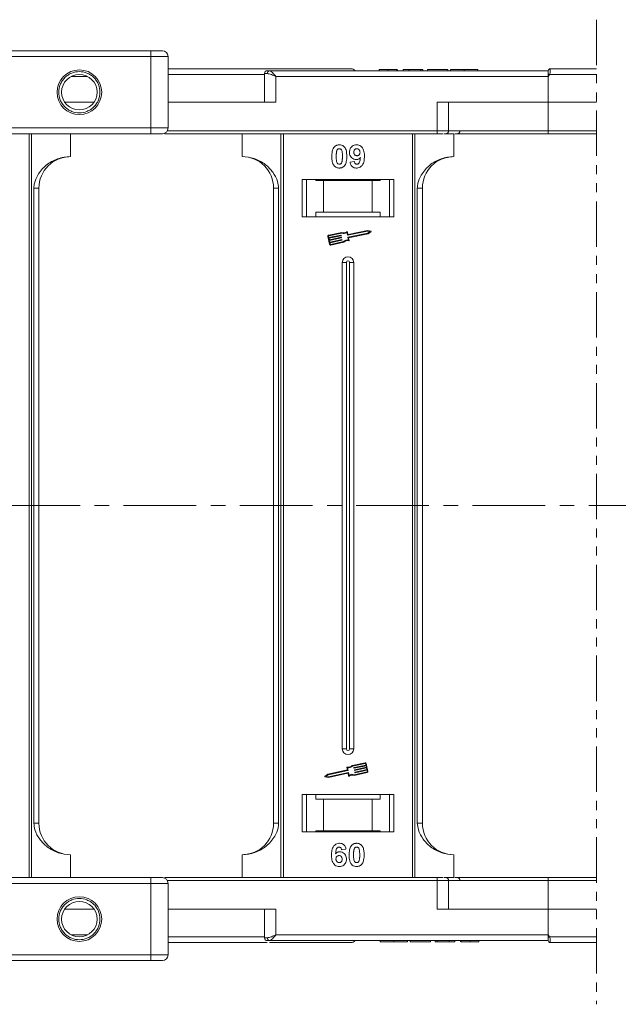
# Model space of a CAD drawing. Header units: millimetres. Extents: x -765 to 710, y 139 to 1172.
# Tile 23 of 76: x 77 to 181, y 358 to 530. Entities that reach past the tile are written whole.
import ezdxf

# ---------------------------------------------------------------- set-up
doc = ezdxf.new("R2010")
doc.units = ezdxf.units.MM
doc.linetypes.add('CENTERX2', pattern=[20.32, 12.7, -2.54, 2.54, -2.54])
doc.linetypes.add('PHANTOM2', pattern=[31.75, 15.875, -3.175, 3.175, -3.175, 3.175, -3.175])

msp = doc.modelspace()

# ---------------------------------------------------------------- linework, layer by layer
at = {"color": 3, "linetype": 'PHANTOM2', "lineweight": 9, "ltscale": 0.5}
msp.add_line((177.654, 530.418), (177.652, 358.354), dxfattribs=at)
at = {"color": 7, "linetype": 'Continuous', "lineweight": 15}
for p, q in [((99.79, 524.993), (47.249, 524.993)), ((99.79, 524.993), (99.79, 523.993)), ((47.249, 523.993), (99.79, 523.993)), ((99.79, 523.993), (99.79, 511.493)), ((102.79, 523.993), (99.79, 523.993)), ((102.79, 511.493), (102.79, 523.993)), ((169.219, 521.493), (120.513, 521.493)), ((139.655, 521.693), (139.655, 521.493)), ((141.199, 521.493), (141.199, 521.693)), ((142.751, 521.493), (142.751, 521.693)), ((142.86, 521.493), (142.86, 521.693)), ((143.886, 521.493), (143.886, 521.693)), ((143.886, 521.693), (144.847, 521.693)), ((144.847, 521.693), (144.847, 521.493)), ((144.847, 521.693), (146.963, 521.693)), ((146.963, 521.693), (146.963, 521.493)), ((146.963, 521.693), (147.283, 521.693)), ((147.283, 521.693), (147.283, 521.493)), ((148.116, 521.493), (148.116, 521.693)), ((148.116, 521.693), (151.642, 521.693)), ((151.642, 521.693), (151.642, 521.493)), ((152.155, 521.693), (152.155, 521.493)), ((154.534, 521.493), (154.534, 521.693)), ((156.898, 521.493), (156.898, 521.693)), ((169.219, 521.491), (169.219, 521.493)), ((169.569, 521.843), (169.569, 521.843)), ((85.859, 520.493), (88.72, 520.493)), ((119.631, 520.843), (102.79, 520.843)), ((119.631, 520.993), (119.631, 515.993)), ((120.14, 520.993), (119.631, 520.993)), ((121.631, 520.493), (169.219, 520.493)), ((121.631, 515.993), (121.631, 520.493)), ((169.453, 520.843), (169.219, 520.493)), ((169.219, 520.493), (169.219, 515.993)), ((177.653, 520.843), (169.453, 520.843)), ((89.848, 515.993), (84.731, 515.993)), ((102.79, 515.993), (121.631, 515.993)), ((149.807, 515.993), (149.807, 510.993)), ((169.219, 515.993), (149.807, 515.993)), ((151.807, 510.993), (151.807, 515.993)), ((169.219, 510.993), (169.219, 515.993)), ((169.219, 515.993), (177.653, 515.993)), ((99.79, 511.493), (29.353, 511.493)), ((99.79, 511.493), (99.79, 510.493)), ((102.79, 511.493), (99.79, 511.493)), ((28.235, 510.493), (99.79, 510.493)), ((78.507, 510.493), (78.507, 445.493)), ((78.926, 445.493), (78.926, 510.493)), ((85.719, 506.493), (85.719, 510.493)), ((102.219, 510.59), (102.219, 510.493)), ((102.219, 510.493), (149.807, 510.493)), ((149.807, 510.993), (102.656, 510.993)), ((115.719, 510.493), (115.719, 506.493)), ((122.512, 510.493), (122.512, 445.493)), ((122.931, 445.493), (122.931, 510.493)), ((145.507, 510.493), (145.507, 445.493)), ((145.926, 445.493), (145.926, 510.493)), ((149.807, 510.993), (149.807, 510.493)), ((151.807, 510.993), (149.807, 510.993)), ((151.014, 510.493), (152.719, 510.493)), ((169.219, 510.993), (151.807, 510.993)), ((152.719, 506.493), (152.719, 510.493)), ((177.653, 510.993), (169.219, 510.993)), ((169.219, 510.993), (169.219, 510.493)), ((169.219, 510.493), (177.653, 510.493)), ((134.578, 505.537), (135.347, 505.621)), ((142.219, 502.493), (126.219, 502.493)), ((126.219, 502.493), (126.219, 495.993)), ((126.969, 495.993), (126.969, 502.493)), ((128.605, 502.293), (128.605, 502.493)), ((139.833, 502.493), (139.833, 502.293)), ((141.469, 502.493), (141.469, 495.993)), ((142.219, 495.993), (142.219, 502.493)), ((79.334, 500.993), (79.334, 445.493)), ((80.219, 500.993), (79.334, 500.993)), ((80.219, 445.493), (80.219, 500.993)), ((121.219, 500.993), (122.104, 500.993)), ((121.219, 500.993), (121.219, 445.493)), ((122.104, 445.493), (122.104, 500.993)), ((128.605, 502.293), (129.969, 502.293)), ((129.969, 502.293), (129.969, 496.793)), ((138.469, 502.293), (129.969, 502.293)), ((138.469, 496.793), (138.469, 502.293)), ((138.469, 502.293), (139.833, 502.293)), ((146.334, 500.993), (146.334, 445.493)), ((147.219, 500.993), (146.334, 500.993)), ((147.219, 445.493), (147.219, 500.993)), ((126.219, 495.993), (142.219, 495.993)), ((129.969, 496.793), (128.605, 496.793)), ((128.605, 496.793), (128.605, 495.993)), ((138.469, 496.793), (129.969, 496.793)), ((139.833, 496.793), (138.469, 496.793)), ((139.833, 495.993), (139.833, 496.793)), ((130.722, 492.556), (131.014, 491.177)), ((130.837, 492.58), (130.886, 492.35)), ((133.137, 493.246), (130.858, 492.764)), ((133.125, 493.123), (130.883, 492.65)), ((130.886, 492.35), (132.969, 492.79)), ((132.993, 492.675), (130.91, 492.235)), ((130.91, 492.235), (130.971, 491.948)), ((130.971, 491.948), (133.053, 492.388)), ((133.078, 492.273), (130.995, 491.833)), ((133.003, 492.767), (133.015, 492.71)), ((133.088, 492.365), (133.1, 492.308)), ((134.111, 492.762), (134.018, 493.206)), ((134.202, 492.901), (134.114, 493.316)), ((137.608, 493.47), (134.146, 492.739)), ((134.29, 491.915), (134.196, 492.359)), ((134.219, 492.394), (137.68, 493.125)), ((137.607, 493.59), (134.237, 492.878)), ((134.329, 492.297), (137.728, 493.015)), ((134.423, 491.853), (134.329, 492.297)), ((138.208, 493.472), (137.607, 493.59)), ((138.05, 493.384), (137.608, 493.47)), ((137.68, 493.125), (138.05, 493.384)), ((137.728, 493.015), (138.23, 493.366)), ((130.995, 491.833), (131.056, 491.546)), ((131.056, 491.546), (133.138, 491.986)), ((133.163, 491.871), (131.08, 491.431)), ((131.08, 491.431), (131.129, 491.201)), ((131.198, 491.156), (133.441, 491.63)), ((131.223, 491.041), (133.501, 491.522)), ((133.173, 491.963), (133.185, 491.906)), ((133.219, 487.993), (133.219, 445.493)), ((133.219, 487.993), (133.934, 487.993)), ((133.934, 487.993), (133.934, 445.493)), ((134.504, 445.493), (134.504, 487.993)), ((135.219, 487.993), (134.504, 487.993)), ((135.219, 445.493), (135.219, 487.993)), ((78.507, 445.493), (78.507, 380.493)), ((78.926, 380.493), (78.926, 445.493)), ((79.334, 445.493), (79.334, 389.993)), ((80.219, 389.993), (80.219, 445.493)), ((121.219, 445.493), (121.219, 389.993)), ((122.104, 389.993), (122.104, 445.493)), ((122.512, 445.493), (122.512, 380.493)), ((122.931, 380.493), (122.931, 445.493)), ((133.219, 445.493), (133.219, 402.993)), ((133.934, 445.493), (133.934, 402.993)), ((134.504, 402.993), (134.504, 445.493)), ((135.219, 402.993), (135.219, 445.493)), ((145.507, 445.493), (145.507, 380.493)), ((145.926, 380.493), (145.926, 445.493)), ((146.334, 445.493), (146.334, 389.993)), ((147.219, 389.993), (147.219, 445.493)), ((133.934, 402.993), (133.219, 402.993)), ((135.219, 402.993), (134.504, 402.993)), ((134.109, 399.303), (130.71, 398.585)), ((134.219, 399.206), (130.758, 398.475)), ((134.015, 399.747), (134.109, 399.303)), ((134.148, 399.685), (134.242, 399.241)), ((137.215, 400.56), (134.937, 400.078)), ((137.24, 400.445), (134.997, 399.971)), ((135.265, 399.637), (135.253, 399.695)), ((135.275, 399.73), (137.358, 400.17)), ((137.382, 400.055), (135.3, 399.615)), ((135.35, 399.235), (135.338, 399.293)), ((135.36, 399.327), (137.443, 399.767)), ((137.467, 399.652), (135.385, 399.212)), ((135.445, 398.925), (137.528, 399.365)), ((137.552, 399.25), (135.469, 398.81)), ((137.358, 400.17), (137.309, 400.399)), ((137.443, 399.767), (137.382, 400.055)), ((137.716, 399.045), (137.424, 400.424)), ((137.528, 399.365), (137.467, 399.652)), ((137.601, 399.02), (137.552, 399.25)), ((130.71, 398.585), (130.208, 398.234)), ((130.23, 398.128), (130.831, 398.01)), ((130.758, 398.475), (130.388, 398.217)), ((130.388, 398.217), (130.83, 398.13)), ((130.83, 398.13), (134.292, 398.862)), ((130.831, 398.01), (134.201, 398.722)), ((134.236, 398.7), (134.324, 398.284)), ((134.327, 398.839), (134.42, 398.395)), ((135.301, 398.355), (137.58, 398.836)), ((135.313, 398.477), (137.555, 398.951)), ((135.435, 398.833), (135.423, 398.89)), ((142.219, 394.993), (126.219, 394.993)), ((126.219, 394.993), (126.219, 388.493)), ((126.969, 388.493), (126.969, 394.993)), ((128.605, 394.993), (128.605, 394.193)), ((128.605, 394.193), (129.969, 394.193)), ((129.969, 394.193), (129.969, 388.693)), ((129.969, 394.193), (138.469, 394.193)), ((138.469, 388.693), (138.469, 394.193)), ((138.469, 394.193), (139.833, 394.193)), ((139.833, 394.193), (139.833, 394.993)), ((141.469, 394.993), (141.469, 388.493)), ((142.219, 388.493), (142.219, 394.993)), ((79.334, 389.993), (80.219, 389.993)), ((121.219, 389.993), (122.104, 389.993)), ((146.334, 389.993), (147.219, 389.993)), ((126.219, 388.493), (142.219, 388.493)), ((129.969, 388.693), (128.605, 388.693)), ((128.605, 388.493), (128.605, 388.693)), ((129.969, 388.693), (138.469, 388.693)), ((139.833, 388.693), (138.469, 388.693)), ((139.833, 388.693), (139.833, 388.493)), ((133.86, 385.449), (133.091, 385.365)), ((85.719, 384.493), (85.719, 380.493)), ((115.719, 380.493), (115.719, 384.493)), ((152.719, 384.493), (152.719, 380.493)), ((99.79, 380.493), (28.235, 380.493)), ((99.79, 379.493), (99.79, 380.493)), ((149.807, 380.493), (102.219, 380.493)), ((102.219, 380.396), (102.219, 380.493)), ((149.807, 379.993), (149.807, 380.493)), ((150.945, 380.493), (152.719, 380.493)), ((169.219, 379.993), (169.219, 380.493)), ((177.653, 380.493), (169.219, 380.493)), ((29.353, 379.493), (99.79, 379.493)), ((99.79, 379.493), (99.79, 366.993)), ((99.79, 379.493), (102.79, 379.493)), ((102.656, 379.993), (149.807, 379.993)), ((102.79, 366.993), (102.79, 379.493)), ((149.807, 379.993), (149.807, 374.993)), ((149.807, 379.993), (151.807, 379.993)), ((151.807, 374.993), (151.807, 379.993)), ((151.807, 379.993), (169.219, 379.993)), ((169.219, 374.993), (169.219, 379.993)), ((169.219, 379.993), (177.653, 379.993)), ((84.731, 374.993), (89.848, 374.993)), ((121.631, 374.993), (102.79, 374.993)), ((119.631, 374.993), (119.631, 369.993)), ((121.631, 370.493), (121.631, 374.993)), ((149.807, 374.993), (169.219, 374.993)), ((169.219, 374.993), (169.219, 370.493)), ((177.653, 374.993), (169.219, 374.993)), ((88.72, 370.493), (85.859, 370.493)), ((102.79, 370.143), (119.631, 370.143)), ((119.631, 369.993), (120.14, 369.993)), ((169.219, 370.493), (121.631, 370.493)), ((169.219, 370.493), (169.453, 370.143)), ((169.453, 370.143), (177.652, 370.143)), ((120.513, 369.493), (169.219, 369.493)), ((139.847, 369.493), (139.847, 369.293)), ((142.212, 369.293), (142.212, 369.493)), ((144.591, 369.493), (144.591, 369.293)), ((145.104, 369.293), (145.104, 369.493)), ((145.104, 369.293), (148.629, 369.293)), ((148.629, 369.493), (148.629, 369.293)), ((149.463, 369.493), (149.463, 369.293)), ((149.463, 369.293), (149.783, 369.293)), ((149.783, 369.493), (149.783, 369.293)), ((149.783, 369.293), (151.898, 369.293)), ((151.898, 369.293), (151.898, 369.493)), ((151.898, 369.293), (152.86, 369.293)), ((152.86, 369.493), (152.86, 369.293)), ((153.886, 369.493), (153.886, 369.293)), ((153.995, 369.493), (153.995, 369.293)), ((155.546, 369.493), (155.546, 369.293)), ((157.091, 369.493), (157.091, 369.293)), ((169.569, 369.143), (169.569, 369.143)), ((99.79, 366.993), (47.249, 366.993)), ((99.79, 365.993), (99.79, 366.993)), ((99.79, 366.993), (102.79, 366.993)), ((47.249, 365.993), (99.79, 365.993))]:
    msp.add_line(p, q, dxfattribs=at)
at = {"color": 1, "linetype": 'CENTERX2', "lineweight": 13}
msp.add_line((534.443, 445.493), (-303.64, 445.493), dxfattribs=at)
at = {"color": 7, "linetype": 'Continuous', "lineweight": 15}
for centre, radius in [((87.29, 517.743), 3.9), ((87.29, 517.743), 3.1), ((87.29, 373.243), 3.9), ((87.29, 373.243), 3.1)]:
    msp.add_circle(centre, radius, dxfattribs=at)
for centre, radius, start, end in [((101.79, 523.993), 1, 0, 90), ((120.131, 520.993), 0.5, 90, 180), ((120.587, 521.048), 0.451, 99.5202, 187.08135), ((134.719, 520.843), 1, 41.2946, 90), ((169.569, 521.493), 0.35, 89.99809, 179.99959), ((133.675, 453.916), 75.89, 61.87179, 62.07191), ((101.79, 511.493), 1, 270, 0), ((151.307, 510.993), 0.5, 270, 0), ((153.291, 510.993), 0.5, 270, 0), ((85.719, 500.993), 5.5, 90, 180), ((115.719, 500.993), 5.5, 0, 90), ((152.719, 500.993), 5.5, 90, 180), ((130.895, 492.592), 0.176, 101.9297, 191.9297), ((130.895, 492.592), 0.0587, 101.9297, 191.9297), ((132.975, 492.761), 0.0294, 11.9297, 101.9297), ((132.987, 492.704), 0.0294, 281.9297, 11.9297), ((133.06, 492.359), 0.0294, 11.9297, 101.9297), ((133.072, 492.302), 0.0294, 281.9297, 11.9297), ((133.49, 494.044), 0.99, 248.37041, 302.16635), ((133.49, 494.044), 0.873, 246.11204, 307.44471), ((134.057, 493.304), 0.0587, 11.9297, 127.44471), ((134.14, 492.768), 0.0294, 191.9297, 281.9297), ((134.225, 492.365), 0.0294, 101.9297, 191.9297), ((134.231, 492.907), 0.0294, 191.9297, 281.9297), ((138.196, 493.415), 0.0587, 304.95116, 78.90824), ((131.186, 491.213), 0.176, 191.9297, 281.9297), ((131.186, 491.213), 0.0587, 191.9297, 281.9297), ((133.145, 491.957), 0.0294, 11.9297, 101.9297), ((133.157, 491.9), 0.0294, 281.9297, 11.9297), ((134.147, 490.935), 0.99, 81.69305, 135.48899), ((134.147, 490.935), 0.873, 76.41469, 137.74736), ((134.366, 491.841), 0.0587, 256.41469, 11.9297), ((134.219, 487.993), 1, 0, 180), ((134.219, 487.993), 0.285, 0, 180), ((134.219, 402.993), 1, 180, 0), ((134.219, 402.993), 0.285, 180, 0), ((134.072, 399.76), 0.0587, 76.41469, 191.9297), ((134.291, 400.665), 0.873, 256.41469, 317.74736), ((134.291, 400.665), 0.99, 261.69305, 315.48899), ((134.213, 399.235), 0.0294, 281.9297, 11.9297), ((135.281, 399.701), 0.0294, 101.9297, 191.9297), ((135.293, 399.643), 0.0294, 191.9297, 281.9297), ((135.366, 399.299), 0.0294, 101.9297, 191.9297), ((135.378, 399.241), 0.0294, 191.9297, 281.9297), ((137.252, 400.387), 0.176, 11.9297, 101.9297), ((137.252, 400.387), 0.0587, 11.9297, 101.9297), ((130.242, 398.186), 0.0587, 124.95116, 258.90824), ((134.207, 398.694), 0.0294, 11.9297, 101.9297), ((134.298, 398.833), 0.0294, 11.9297, 101.9297), ((134.381, 398.296), 0.0587, 191.9297, 307.44471), ((134.948, 397.557), 0.873, 66.11204, 127.44471), ((134.948, 397.557), 0.99, 68.37041, 122.16635), ((135.451, 398.896), 0.0294, 101.9297, 191.9297), ((135.463, 398.839), 0.0294, 191.9297, 281.9297), ((137.543, 399.008), 0.0587, 281.9297, 11.9297), ((137.543, 399.008), 0.176, 281.9297, 11.9297), ((85.719, 389.993), 5.5, 180, 270), ((115.719, 389.993), 5.5, 270, 0), ((152.719, 389.993), 5.5, 180, 270), ((101.79, 379.493), 1, 0, 90), ((151.307, 379.993), 0.5, 0, 90), ((153.291, 379.993), 0.5, 0, 90), ((120.131, 369.993), 0.5, 180, 270), ((120.587, 369.937), 0.451, 172.91869, 260.47981), ((133.675, 437.07), 75.89, 297.92809, 298.12821), ((134.719, 370.143), 1, 270, 319.04573), ((169.569, 369.493), 0.35, 180.00041, 270.00191), ((101.79, 366.993), 1, 270, 0)]:
    msp.add_arc(centre, radius, start, end, dxfattribs=at)
for points, knots in [([(101.79, 524.993), (101.763, 524.993), (101.721, 524.993), (101.472, 524.993), (101.214, 524.993), (100.895, 524.993), (100.429, 524.993), (100.041, 524.993), (99.79, 524.993)], [0, 0, 0, 0, 0.2394429, 0.3698071, 0.5000001, 0.6303641, 0.7605571, 1, 1, 1, 1]), ([(134.719, 521.843), (134.673, 521.843), (134.579, 521.843), (133.809, 521.843), (132.642, 521.843), (131.171, 521.843), (129.523, 521.843), (127.584, 521.843), (124.627, 521.843), (121.193, 521.843), (117.416, 521.843), (114.18, 521.843), (110.537, 521.843), (106.62, 521.843), (104.029, 521.843), (102.79, 521.843)], [0, 0, 0, 0, 0.078067, 0.1585157, 0.2411878, 0.3057888, 0.3703792, 0.4363341, 0.5022783, 0.6340035, 0.6986045, 0.7631949, 0.8458763, 0.9263228, 1, 1, 1, 1]), ([(120.513, 521.493), (120.58, 521.476), (120.724, 521.44), (121.003, 521.19), (121.313, 520.86), (121.525, 520.616), (121.631, 520.493)], [0, 0, 0, 0, 0.2343588, 0.4982155, 0.7484812, 1, 1, 1, 1]), ([(141.199, 521.693), (141.066, 521.693), (140.761, 521.693), (140.31, 521.693), (139.951, 521.693), (139.696, 521.693), (139.671, 521.693), (139.655, 521.693)], [0, 0, 0, 0, 0.1552919, 0.3531453, 0.543243, 0.704067, 1, 1, 1, 1]), ([(142.751, 521.693), (142.697, 521.693), (142.589, 521.693), (142.285, 521.693), (141.82, 521.693), (141.433, 521.693), (141.199, 521.693)], [0, 0, 0, 0, 0.2064605, 0.4135145, 0.6452106, 1, 1, 1, 1]), ([(154.534, 521.693), (154.4, 521.693), (153.997, 521.693), (153.336, 521.693), (152.715, 521.693), (152.29, 521.693), (152.164, 521.693), (152.157, 521.693), (152.155, 521.693)], [0, 0, 0, 0, 0.1021706, 0.3092201, 0.51365, 0.6922749, 0.9324126, 1, 1, 1, 1]), ([(156.898, 521.693), (156.895, 521.693), (156.885, 521.693), (156.743, 521.693), (156.351, 521.693), (155.777, 521.693), (155.138, 521.693), (154.716, 521.693), (154.534, 521.693)], [0, 0, 0, 0, 0.1018882, 0.3073435, 0.4929627, 0.6786474, 0.8607914, 1, 1, 1, 1]), ([(169.219, 520.967), (169.219, 521.06), (169.219, 521.245), (169.219, 521.407), (169.219, 521.437), (169.219, 521.446)], [0, 0, 0, 0, 0.412717, 0.8254516, 1, 1, 1, 1]), ([(169.569, 521.843), (169.569, 521.836), (169.57, 521.822), (169.569, 521.72), (169.567, 521.574), (169.556, 521.39), (169.536, 521.208), (169.507, 521.021), (169.47, 520.899), (169.453, 520.843)], [0, 0, 0, 0, 0.1718456, 0.312445, 0.4991009, 0.6298393, 0.7575038, 0.8890244, 1, 1, 1, 1]), ([(177.653, 521.843), (177.595, 521.843), (176.229, 521.843), (173.547, 521.843), (170.882, 521.843), (169.569, 521.843)], [0.83860985, 0.83860985, 0.83860985, 0.83860985, 0.84218524, 0.92228073, 1, 1, 1, 1]), ([(83.69, 517.743), (83.738, 518.196), (83.813, 518.894), (84.261, 519.734), (84.726, 520.306), (85.299, 520.774), (86.138, 521.208), (87.29, 521.43), (88.441, 521.208), (89.28, 520.774), (89.853, 520.306), (90.318, 519.734), (90.767, 518.895), (90.841, 518.196), (90.89, 517.743)], [0, 0, 0, 0, 0.1197215, 0.184837, 0.25, 0.3151155, 0.3802785, 0.5, 0.6197215, 0.684837, 0.75, 0.8151155, 0.8802785, 1, 1, 1, 1]), ([(121.631, 520.493), (121.361, 520.609), (120.943, 520.79), (120.444, 520.961), (120.235, 520.983), (120.14, 520.993)], [0, 0, 0, 0, 0.4984129, 0.772928, 1, 1, 1, 1]), ([(90.89, 517.743), (90.841, 517.29), (90.767, 516.591), (90.318, 515.752), (89.853, 515.18), (89.28, 514.712), (88.441, 514.278), (87.29, 514.056), (86.138, 514.278), (85.299, 514.712), (84.726, 515.18), (84.261, 515.752), (83.813, 516.591), (83.738, 517.29), (83.69, 517.743)], [0, 0, 0, 0, 0.1197215, 0.184837, 0.25, 0.3151155, 0.3802785, 0.5, 0.6197215, 0.684837, 0.75, 0.8151155, 0.8802785, 1, 1, 1, 1]), ([(99.79, 510.493), (100.041, 510.493), (100.429, 510.493), (100.895, 510.493), (101.214, 510.493), (101.472, 510.493), (101.721, 510.493), (101.763, 510.493), (101.79, 510.493)], [0, 0, 0, 0, 0.2394429, 0.3696359, 0.4999999, 0.6301929, 0.7605571, 1, 1, 1, 1]), ([(149.807, 510.493), (149.951, 510.493), (150.243, 510.493), (150.606, 510.493), (150.775, 510.493), (150.839, 510.493)], [0, 0, 0, 0, 0.3748158, 0.7664972, 1, 1, 1, 1]), ([(152.867, 510.493), (153.255, 510.493), (154.595, 510.493), (157.342, 510.493), (161.067, 510.493), (165.153, 510.493), (167.878, 510.493), (169.219, 510.493)], [0, 0, 0, 0, 0.0792642, 0.2739294, 0.5229011, 0.7650927, 1, 1, 1, 1]), ([(131.398, 506.52), (131.401, 506.654), (131.406, 506.957), (131.478, 507.486), (131.618, 507.908), (131.777, 508.115), (131.794, 508.138)], [0, 0, 0, 0, 0.2367308, 0.5375555, 0.9496679, 1, 1, 1, 1]), ([(131.794, 508.138), (131.839, 508.188), (131.929, 508.29), (132.098, 508.406), (132.286, 508.489), (132.456, 508.527), (132.597, 508.542), (132.67, 508.543), (132.706, 508.544)], [0, 0, 0, 0, 0.1937762, 0.3936, 0.5878635, 0.7889077, 0.894169, 1, 1, 1, 1]), ([(132.253, 507.485), (132.277, 507.554), (132.315, 507.666), (132.423, 507.792), (132.547, 507.858), (132.646, 507.875), (132.7, 507.877), (132.706, 507.878)], [0, 0, 0, 0, 0.3348035, 0.5425606, 0.750382, 0.9707212, 1, 1, 1, 1]), ([(132.706, 508.544), (132.841, 508.534), (133.113, 508.514), (133.466, 508.315), (133.737, 508.022), (133.989, 507.421), (134.003, 506.898), (134.014, 506.512)], [0, 0, 0, 0, 0.147566, 0.2966882, 0.4312776, 0.580404, 1, 1, 1, 1]), ([(132.706, 507.878), (132.763, 507.872), (132.865, 507.862), (132.997, 507.786), (133.11, 507.638), (133.206, 507.363), (133.24, 506.971), (133.243, 506.671), (133.245, 506.52)], [0, 0, 0, 0, 0.10461361, 0.18881412, 0.27351189, 0.44412695, 0.71948087, 1, 1, 1, 1]), ([(134.475, 507.24), (134.483, 507.374), (134.499, 507.644), (134.666, 508.024), (134.946, 508.32), (135.317, 508.514), (135.591, 508.534), (135.733, 508.544)], [0, 0, 0, 0, 0.1979267, 0.3977284, 0.5974133, 0.7905838, 1, 1, 1, 1]), ([(135.245, 507.279), (135.249, 507.366), (135.255, 507.504), (135.33, 507.683), (135.439, 507.79), (135.582, 507.864), (135.689, 507.873), (135.749, 507.878)], [0, 0, 0, 0, 0.2913202, 0.4655393, 0.6416315, 0.798664, 1, 1, 1, 1]), ([(135.733, 508.544), (135.869, 508.534), (136.14, 508.512), (136.501, 508.31), (136.792, 508.005), (137.032, 507.47), (137.087, 506.961), (137.09, 506.606), (137.091, 506.547)], [0, 0, 0, 0, 0.148288, 0.2977445, 0.4437132, 0.6077915, 0.9347078, 1, 1, 1, 1]), ([(135.749, 507.878), (135.816, 507.87), (135.953, 507.856), (136.128, 507.739), (136.256, 507.581), (136.313, 507.398), (136.319, 507.278), (136.322, 507.222)], [0, 0, 0, 0, 0.20795454, 0.42040568, 0.62731968, 0.82770747, 1, 1, 1, 1]), ([(85.719, 506.493), (84.959, 506.417), (83.439, 506.264), (81.417, 505.074), (80.085, 503.523), (79.425, 502.079), (79.358, 501.287), (79.334, 500.993)], [0, 0, 0, 0, 0.2490962, 0.4982428, 0.745205, 0.90541, 1, 1, 1, 1]), ([(122.104, 500.993), (122.061, 501.384), (121.95, 502.382), (121.126, 503.836), (119.756, 505.249), (117.891, 506.286), (116.44, 506.424), (115.719, 506.493)], [0, 0, 0, 0, 0.1257134, 0.3212757, 0.5244662, 0.763484, 1, 1, 1, 1]), ([(131.791, 504.904), (131.752, 504.958), (131.672, 505.068), (131.564, 505.305), (131.474, 505.612), (131.424, 505.949), (131.402, 506.253), (131.4, 506.431), (131.398, 506.52)], [0, 0, 0, 0, 0.11844057, 0.2393457, 0.45959323, 0.68492476, 0.84223987, 1, 1, 1, 1]), ([(132.168, 506.52), (132.168, 506.587), (132.169, 506.72), (132.175, 506.901), (132.185, 507.062), (132.199, 507.204), (132.218, 507.346), (132.242, 507.438), (132.253, 507.485)], [0, 0, 0, 0, 0.2059417, 0.4119594, 0.558149, 0.7045024, 0.8518015, 1, 1, 1, 1]), ([(132.706, 505.16), (132.638, 505.168), (132.528, 505.181), (132.4, 505.269), (132.295, 505.422), (132.203, 505.696), (132.174, 506.086), (132.17, 506.375), (132.168, 506.52)], [0, 0, 0, 0, 0.12537017, 0.20229032, 0.27917881, 0.46475759, 0.73058183, 1, 1, 1, 1]), ([(133.245, 506.52), (133.244, 506.453), (133.243, 506.32), (133.237, 506.139), (133.227, 505.978), (133.213, 505.835), (133.195, 505.692), (133.171, 505.599), (133.159, 505.552)], [0, 0, 0, 0, 0.2052705, 0.4106164, 0.5571497, 0.7038442, 0.8514711, 1, 1, 1, 1]), ([(134.014, 506.512), (134.012, 506.379), (134.006, 506.075), (133.936, 505.557), (133.797, 505.137), (133.641, 504.929), (133.618, 504.899)], [0, 0, 0, 0, 0.2372812, 0.5385907, 0.9326774, 1, 1, 1, 1]), ([(135.657, 505.98), (135.522, 505.992), (135.25, 506.017), (134.899, 506.234), (134.631, 506.539), (134.493, 506.894), (134.481, 507.135), (134.475, 507.24)], [0, 0, 0, 0, 0.2101886, 0.4217733, 0.6236035, 0.8370344, 1, 1, 1, 1]), ([(135.787, 506.647), (135.719, 506.653), (135.594, 506.664), (135.43, 506.757), (135.319, 506.889), (135.254, 507.069), (135.248, 507.201), (135.245, 507.279)], [0, 0, 0, 0, 0.2139369, 0.3980753, 0.58309068, 0.75166574, 1, 1, 1, 1]), ([(136.38, 506.315), (136.334, 506.266), (136.24, 506.167), (136.093, 506.079), (135.967, 506.027), (135.867, 505.999), (135.764, 505.984), (135.693, 505.981), (135.657, 505.98)], [0, 0, 0, 0, 0.2434912, 0.4962659, 0.6182099, 0.7417038, 0.8701584, 1, 1, 1, 1]), ([(137.091, 506.547), (137.088, 506.413), (137.079, 506.012), (136.989, 505.456), (136.71, 504.948), (136.364, 504.645), (135.994, 504.507), (135.76, 504.497), (135.676, 504.493)], [0, 0, 0, 0, 0.14233715, 0.4291269, 0.58994334, 0.75120549, 0.90989458, 1, 1, 1, 1]), ([(135.774, 505.16), (135.828, 505.165), (135.937, 505.176), (136.088, 505.275), (136.229, 505.445), (136.339, 505.807), (136.363, 506.108), (136.38, 506.315)], [0, 0, 0, 0, 0.1120155, 0.2243547, 0.3677679, 0.565827, 1, 1, 1, 1]), ([(136.322, 507.222), (136.317, 507.143), (136.309, 507.01), (136.223, 506.841), (136.103, 506.731), (135.953, 506.658), (135.843, 506.65), (135.787, 506.647)], [0, 0, 0, 0, 0.2673945, 0.4472142, 0.6271221, 0.8130653, 1, 1, 1, 1]), ([(152.719, 506.493), (151.959, 506.417), (150.439, 506.264), (148.417, 505.074), (147.085, 503.523), (146.425, 502.079), (146.358, 501.287), (146.334, 500.993)], [0, 0, 0, 0, 0.2490962, 0.4982428, 0.745205, 0.90541, 1, 1, 1, 1]), ([(132.706, 504.493), (132.639, 504.495), (132.505, 504.5), (132.307, 504.543), (132.116, 504.621), (131.971, 504.72), (131.864, 504.818), (131.816, 504.875), (131.791, 504.904)], [0, 0, 0, 0, 0.1926347, 0.388697, 0.5820148, 0.7830443, 0.8909593, 1, 1, 1, 1]), ([(133.159, 505.552), (133.135, 505.483), (133.098, 505.372), (132.99, 505.246), (132.868, 505.18), (132.769, 505.162), (132.715, 505.16), (132.706, 505.16)], [0, 0, 0, 0, 0.3336776, 0.5404125, 0.7472639, 0.9612091, 1, 1, 1, 1]), ([(133.618, 504.899), (133.574, 504.849), (133.484, 504.747), (133.315, 504.631), (133.126, 504.548), (132.957, 504.51), (132.815, 504.495), (132.743, 504.494), (132.706, 504.493)], [0, 0, 0, 0, 0.1937693, 0.3935642, 0.587886, 0.7891312, 0.8942826, 1, 1, 1, 1]), ([(135.676, 504.493), (135.54, 504.504), (135.294, 504.524), (134.981, 504.706), (134.738, 504.986), (134.624, 505.284), (134.588, 505.483), (134.578, 505.537)], [0, 0, 0, 0, 0.2427882, 0.4388655, 0.6348012, 0.9009361, 1, 1, 1, 1]), ([(135.347, 505.621), (135.361, 505.541), (135.381, 505.418), (135.471, 505.274), (135.576, 505.197), (135.683, 505.164), (135.749, 505.161), (135.774, 505.16)], [0, 0, 0, 0, 0.3447142, 0.5290593, 0.7142089, 0.8921959, 1, 1, 1, 1]), ([(79.334, 389.993), (79.377, 389.602), (79.488, 388.604), (80.312, 387.149), (81.682, 385.737), (83.547, 384.7), (84.998, 384.562), (85.719, 384.493)], [0, 0, 0, 0, 0.1257134, 0.3212757, 0.5244662, 0.763484, 1, 1, 1, 1]), ([(115.719, 384.493), (116.479, 384.569), (117.999, 384.722), (120.021, 385.912), (121.353, 387.462), (122.013, 388.907), (122.08, 389.699), (122.104, 389.993)], [0, 0, 0, 0, 0.24909619, 0.49824278, 0.74520496, 0.90540997, 1, 1, 1, 1]), ([(146.334, 389.993), (146.377, 389.602), (146.488, 388.604), (147.312, 387.149), (148.682, 385.737), (150.547, 384.7), (151.998, 384.562), (152.719, 384.493)], [0, 0, 0, 0, 0.1257134, 0.3212757, 0.5244662, 0.763484, 1, 1, 1, 1]), ([(131.347, 384.439), (131.35, 384.572), (131.359, 384.974), (131.449, 385.53), (131.728, 386.038), (132.074, 386.341), (132.444, 386.479), (132.678, 386.489), (132.762, 386.493)], [0, 0, 0, 0, 0.1423372, 0.4291269, 0.5899433, 0.7512055, 0.9098946, 1, 1, 1, 1]), ([(132.664, 385.826), (132.61, 385.821), (132.501, 385.81), (132.349, 385.71), (132.207, 385.538), (132.099, 385.176), (132.075, 384.876), (132.058, 384.671)], [0, 0, 0, 0, 0.1120492, 0.2243802, 0.3701146, 0.5702758, 1, 1, 1, 1]), ([(133.091, 385.365), (133.078, 385.442), (133.059, 385.564), (132.968, 385.709), (132.863, 385.789), (132.755, 385.822), (132.689, 385.825), (132.664, 385.826)], [0, 0, 0, 0, 0.33384, 0.5245467, 0.7163724, 0.8918244, 1, 1, 1, 1]), ([(132.762, 386.493), (132.898, 386.482), (133.144, 386.463), (133.457, 386.279), (133.698, 386.002), (133.814, 385.705), (133.85, 385.506), (133.86, 385.449)], [0, 0, 0, 0, 0.2426908, 0.4390024, 0.635006, 0.8950587, 1, 1, 1, 1]), ([(134.424, 384.474), (134.426, 384.607), (134.432, 384.91), (134.504, 385.438), (134.645, 385.858), (134.803, 386.064), (134.82, 386.087)], [0, 0, 0, 0, 0.2373811, 0.5389182, 0.9490817, 1, 1, 1, 1]), ([(134.82, 386.087), (134.864, 386.137), (134.954, 386.239), (135.123, 386.354), (135.312, 386.437), (135.481, 386.475), (135.623, 386.49), (135.695, 386.492), (135.732, 386.493)], [0, 0, 0, 0, 0.1937762, 0.3936, 0.5878635, 0.7889077, 0.894169, 1, 1, 1, 1]), ([(135.193, 384.466), (135.194, 384.532), (135.195, 384.666), (135.201, 384.847), (135.211, 385.008), (135.225, 385.151), (135.243, 385.294), (135.267, 385.387), (135.279, 385.434)], [0, 0, 0, 0, 0.20527, 0.4106157, 0.5571475, 0.7038444, 0.8514751, 1, 1, 1, 1]), ([(135.279, 385.434), (135.303, 385.503), (135.341, 385.615), (135.449, 385.741), (135.573, 385.807), (135.672, 385.824), (135.726, 385.826), (135.732, 385.826)], [0, 0, 0, 0, 0.3348035, 0.5425606, 0.750382, 0.9707212, 1, 1, 1, 1]), ([(135.732, 386.493), (135.799, 386.491), (135.933, 386.486), (136.131, 386.442), (136.322, 386.365), (136.467, 386.266), (136.574, 386.168), (136.622, 386.111), (136.647, 386.082)], [0, 0, 0, 0, 0.1926273, 0.3886837, 0.5820134, 0.7832006, 0.8910383, 1, 1, 1, 1]), ([(135.732, 385.826), (135.789, 385.82), (135.89, 385.81), (136.019, 385.736), (136.129, 385.595), (136.229, 385.324), (136.265, 384.928), (136.269, 384.621), (136.27, 384.466)], [0, 0, 0, 0, 0.1056461, 0.1862213, 0.267042, 0.4315406, 0.7127076, 1, 1, 1, 1]), ([(136.647, 386.082), (136.686, 386.028), (136.766, 385.918), (136.871, 385.686), (136.961, 385.391), (137.011, 385.06), (137.036, 384.75), (137.038, 384.561), (137.04, 384.466)], [0, 0, 0, 0, 0.11843199, 0.23932891, 0.44943356, 0.66417845, 0.83182006, 1, 1, 1, 1]), ([(132.705, 382.442), (132.569, 382.452), (132.298, 382.474), (131.938, 382.675), (131.646, 382.98), (131.406, 383.516), (131.351, 384.026), (131.348, 384.381), (131.347, 384.439)], [0, 0, 0, 0, 0.1482689, 0.2976473, 0.4424214, 0.6078512, 0.9356585, 1, 1, 1, 1]), ([(132.058, 384.671), (132.104, 384.719), (132.199, 384.817), (132.344, 384.909), (132.471, 384.958), (132.57, 384.986), (132.674, 385.002), (132.745, 385.005), (132.781, 385.006)], [0, 0, 0, 0, 0.2436536, 0.4957602, 0.6178923, 0.7415029, 0.8700251, 1, 1, 1, 1]), ([(132.116, 383.764), (132.121, 383.846), (132.129, 383.982), (132.221, 384.152), (132.343, 384.26), (132.491, 384.329), (132.599, 384.336), (132.651, 384.339)], [0, 0, 0, 0, 0.2767209, 0.4568705, 0.6370074, 0.8240683, 1, 1, 1, 1]), ([(132.689, 383.108), (132.622, 383.115), (132.485, 383.13), (132.309, 383.247), (132.183, 383.404), (132.125, 383.586), (132.119, 383.706), (132.116, 383.764)], [0, 0, 0, 0, 0.2079047, 0.4199807, 0.6306256, 0.821735, 1, 1, 1, 1]), ([(132.651, 384.339), (132.719, 384.334), (132.844, 384.324), (133.004, 384.229), (133.123, 384.094), (133.185, 383.91), (133.191, 383.777), (133.193, 383.707)], [0, 0, 0, 0, 0.2137567, 0.3949441, 0.5765849, 0.7773109, 1, 1, 1, 1]), ([(133.193, 383.707), (133.189, 383.621), (133.183, 383.483), (133.11, 383.304), (132.999, 383.195), (132.855, 383.121), (132.748, 383.113), (132.689, 383.108)], [0, 0, 0, 0, 0.28869741, 0.46355259, 0.63994173, 0.80180841, 1, 1, 1, 1]), ([(133.963, 383.746), (133.955, 383.612), (133.939, 383.342), (133.774, 382.96), (133.488, 382.661), (133.115, 382.47), (132.842, 382.451), (132.705, 382.442)], [0, 0, 0, 0, 0.1978309, 0.3972998, 0.5989102, 0.7987412, 1, 1, 1, 1]), ([(132.781, 385.006), (132.916, 384.993), (133.189, 384.969), (133.537, 384.753), (133.803, 384.451), (133.944, 384.098), (133.957, 383.855), (133.963, 383.746)], [0, 0, 0, 0, 0.2102159, 0.4219747, 0.6200164, 0.8310369, 1, 1, 1, 1]), ([(135.732, 382.442), (135.597, 382.452), (135.325, 382.472), (134.971, 382.67), (134.683, 382.984), (134.45, 383.595), (134.434, 384.115), (134.424, 384.474)], [0, 0, 0, 0, 0.1475277, 0.2965695, 0.43214, 0.6087374, 1, 1, 1, 1]), ([(135.732, 383.108), (135.664, 383.116), (135.554, 383.129), (135.425, 383.216), (135.322, 383.366), (135.229, 383.638), (135.2, 384.028), (135.195, 384.319), (135.193, 384.466)], [0, 0, 0, 0, 0.125351, 0.2021974, 0.2791824, 0.4597421, 0.727968, 1, 1, 1, 1]), ([(136.27, 384.466), (136.27, 384.399), (136.269, 384.266), (136.263, 384.085), (136.253, 383.924), (136.239, 383.782), (136.22, 383.64), (136.196, 383.547), (136.185, 383.501)], [0, 0, 0, 0, 0.2059417, 0.4119594, 0.558149, 0.7045024, 0.8518015, 1, 1, 1, 1]), ([(137.04, 384.466), (137.037, 384.332), (137.032, 384.029), (136.962, 383.509), (136.824, 383.086), (136.666, 382.878), (136.644, 382.848)], [0, 0, 0, 0, 0.23662863, 0.5373614, 0.93298636, 1, 1, 1, 1]), ([(136.185, 383.501), (136.161, 383.432), (136.123, 383.32), (136.016, 383.195), (135.894, 383.129), (135.795, 383.111), (135.74, 383.109), (135.732, 383.108)], [0, 0, 0, 0, 0.3336776, 0.5404125, 0.7472639, 0.9612091, 1, 1, 1, 1]), ([(136.644, 382.848), (136.599, 382.798), (136.509, 382.696), (136.34, 382.58), (136.152, 382.497), (135.982, 382.459), (135.841, 382.444), (135.768, 382.442), (135.732, 382.442)], [0, 0, 0, 0, 0.1937693, 0.3935642, 0.587886, 0.7891312, 0.8942826, 1, 1, 1, 1]), ([(101.79, 380.493), (101.763, 380.493), (101.721, 380.493), (101.472, 380.493), (101.214, 380.493), (100.896, 380.493), (100.429, 380.493), (100.041, 380.493), (99.79, 380.493)], [0, 0, 0, 0, 0.2394429, 0.3696359, 0.4999999, 0.6301929, 0.7605571, 1, 1, 1, 1]), ([(150.77, 380.493), (150.728, 380.493), (150.579, 380.493), (150.243, 380.493), (149.95, 380.493), (149.807, 380.493)], [0, 0, 0, 0, 0.1658977, 0.5921255, 1, 1, 1, 1]), ([(169.219, 380.493), (167.878, 380.493), (165.154, 380.493), (161.067, 380.493), (157.342, 380.493), (154.605, 380.493), (153.273, 380.493), (152.894, 380.493)], [0, 0, 0, 0, 0.2353273, 0.4779526, 0.7274114, 0.9224054, 1, 1, 1, 1]), ([(83.69, 373.243), (83.738, 373.696), (83.813, 374.394), (84.261, 375.234), (84.726, 375.806), (85.299, 376.274), (86.138, 376.708), (87.29, 376.93), (88.441, 376.708), (89.28, 376.274), (89.853, 375.806), (90.318, 375.234), (90.767, 374.395), (90.841, 373.696), (90.89, 373.243)], [0, 0, 0, 0, 0.1197215, 0.184837, 0.25, 0.3151155, 0.3802785, 0.5, 0.6197215, 0.684837, 0.75, 0.8151155, 0.8802785, 1, 1, 1, 1]), ([(90.89, 373.243), (90.841, 372.79), (90.767, 372.091), (90.318, 371.252), (89.853, 370.68), (89.28, 370.212), (88.441, 369.778), (87.29, 369.556), (86.138, 369.778), (85.299, 370.212), (84.726, 370.68), (84.261, 371.252), (83.813, 372.091), (83.738, 372.79), (83.69, 373.243)], [0, 0, 0, 0, 0.1197215, 0.184837, 0.25, 0.3151155, 0.3802785, 0.5, 0.6197215, 0.684837, 0.75, 0.8151155, 0.8802785, 1, 1, 1, 1]), ([(120.14, 369.993), (120.235, 370.003), (120.444, 370.024), (120.943, 370.196), (121.361, 370.377), (121.631, 370.493)], [0, 0, 0, 0, 0.2270634, 0.5015869, 1, 1, 1, 1]), ([(121.631, 370.493), (121.525, 370.37), (121.313, 370.125), (121.003, 369.796), (120.724, 369.546), (120.58, 369.51), (120.513, 369.493)], [0, 0, 0, 0, 0.2515188, 0.5017844, 0.7656323, 1, 1, 1, 1]), ([(169.219, 369.493), (169.219, 369.504), (169.219, 369.526), (169.219, 369.699), (169.219, 369.884), (169.219, 370), (169.219, 370.018)], [0, 0, 0, 0, 0.3133566, 0.6267132, 0.9400698, 1, 1, 1, 1]), ([(169.453, 370.143), (169.47, 370.086), (169.507, 369.963), (169.536, 369.777), (169.556, 369.595), (169.567, 369.412), (169.569, 369.266), (169.57, 369.164), (169.569, 369.15), (169.569, 369.143)], [0, 0, 0, 0, 0.1119973, 0.2448439, 0.3691679, 0.5008987, 0.6875333, 0.8281382, 1, 1, 1, 1]), ([(102.79, 369.143), (104.029, 369.143), (106.62, 369.143), (110.538, 369.143), (114.177, 369.143), (117.402, 369.143), (119.226, 369.143), (120.128, 369.143)], [0, 0, 0, 0, 0.2021299, 0.4228299, 0.6496225, 0.8268409, 1, 1, 1, 1]), ([(120.515, 369.143), (121.311, 369.143), (123.012, 369.143), (126.175, 369.143), (128.97, 369.143), (131.171, 369.143), (132.643, 369.143), (133.809, 369.143), (134.579, 369.143), (134.673, 369.143), (134.719, 369.143)], [0, 0, 0, 0, 0.0926101, 0.1979481, 0.4083634, 0.5115557, 0.6147313, 0.7468049, 0.8753124, 1, 1, 1, 1]), ([(139.847, 369.293), (139.851, 369.293), (139.861, 369.293), (140.003, 369.293), (140.395, 369.293), (140.968, 369.293), (141.608, 369.293), (142.029, 369.293), (142.212, 369.293)], [0, 0, 0, 0, 0.1018882, 0.3073435, 0.4929627, 0.6786474, 0.8607914, 1, 1, 1, 1]), ([(142.212, 369.293), (142.345, 369.293), (142.749, 369.293), (143.409, 369.293), (144.031, 369.293), (144.456, 369.293), (144.581, 369.293), (144.589, 369.293), (144.591, 369.293)], [0, 0, 0, 0, 0.1021706, 0.3092201, 0.51365, 0.6922749, 0.9324126, 1, 1, 1, 1]), ([(153.995, 369.293), (154.049, 369.293), (154.157, 369.293), (154.461, 369.293), (154.926, 369.293), (155.312, 369.293), (155.546, 369.293)], [0, 0, 0, 0, 0.2064605, 0.4135145, 0.6452106, 1, 1, 1, 1]), ([(155.546, 369.293), (155.68, 369.293), (155.984, 369.293), (156.436, 369.293), (156.795, 369.293), (157.049, 369.293), (157.074, 369.293), (157.091, 369.293)], [0, 0, 0, 0, 0.1552919, 0.3531453, 0.543243, 0.704067, 1, 1, 1, 1]), ([(169.569, 369.143), (170.882, 369.143), (173.548, 369.143), (176.228, 369.143), (177.595, 369.143), (177.652, 369.143)], [0, 0, 0, 0, 0.07772396, 0.15782403, 0.16137013, 0.16137013, 0.16137013, 0.16137013]), ([(99.79, 365.993), (100.041, 365.993), (100.429, 365.993), (100.896, 365.993), (101.214, 365.993), (101.472, 365.993), (101.721, 365.993), (101.763, 365.993), (101.79, 365.993)], [0, 0, 0, 0, 0.2394429, 0.3698071, 0.5000001, 0.6303641, 0.7605571, 1, 1, 1, 1])]:
    msp.add_open_spline(points, degree=3, knots=knots, dxfattribs=at)
for points in [[(120.131, 521.493), (120.148, 521.493), (120.183, 521.493), (120.403, 521.493), (120.513, 521.493)], [(169.219, 520.493), (169.219, 520.576), (169.219, 520.741), (169.219, 520.892), (169.219, 520.967)], [(169.219, 370.018), (169.219, 370.094), (169.219, 370.244), (169.219, 370.41), (169.219, 370.493)], [(120.513, 369.493), (120.403, 369.493), (120.183, 369.493), (120.148, 369.493), (120.131, 369.493)]]:
    msp.add_open_spline(points, degree=3, dxfattribs=at)

doc.saveas('drawing.dxf')
